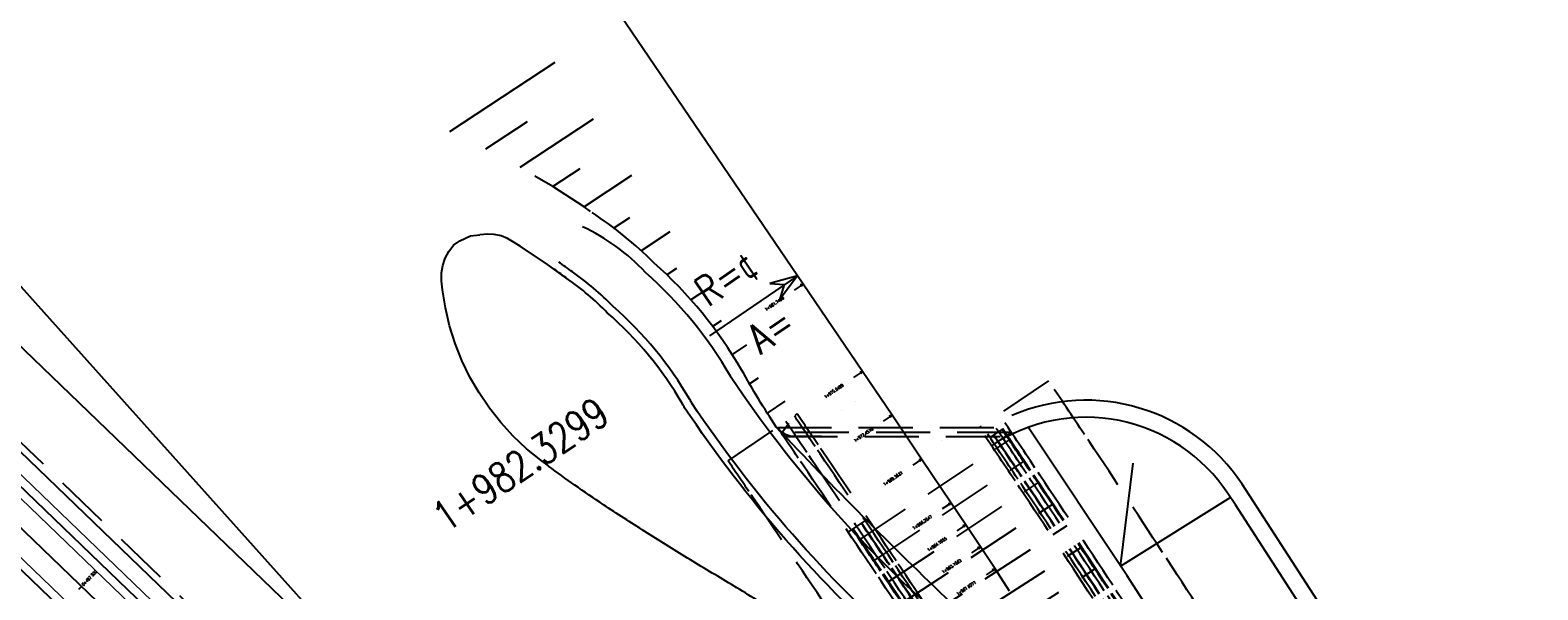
# Model space of a CAD drawing. Header units: metres. Extents: x 3458045 to 3462392, y 5482308 to 5484762.
# Tile 114 of 256: x 3459560 to 3459649, y 5483802 to 5483835. Entities that reach past the tile are written whole.
import ezdxf
from ezdxf.enums import TextEntityAlignment as Align

# ---------------------------------------------------------------- set-up
doc = ezdxf.new("R2010")
doc.units = ezdxf.units.M
doc.linetypes.add('AUSGEZOGEN', pattern=[2, 1, 1])
doc.linetypes.add('VERDECKT2', pattern=[4.7625, 3.175, -1.5875])
doc.layers.get('0').update_dxf_attribs({"linetype": 'CONTINUOUS'})
for name, color, linetype in [('-SP_AXIS', 7, 'CONTINUOUS'), ('SP_ACHSE_8901', 7, 'CONTINUOUS'), ('SP_ACHSE_8911', 7, 'CONTINUOUS'), ('SP_AXIS', 7, 'CONTINUOUS'), ('SP_BAUGRUBE-VERBAU', 210, 'AUSGEZOGEN'), ('SP_BW5xx-BrückenB44', 7, 'CONTINUOUS'), ('SP_BW5xx-SÜRheinuferstraße', 7, 'CONTINUOUS'), ('SP_StadtbahnFluchtweg', 1, 'CONTINUOUS'), ('SP_Tunnelwand_L7+8', 2, 'VERDECKT2'), ('SP_Vb_Planung', 10, 'CONTINUOUS'), ('T__AXIS', 3, 'CONTINUOUS')]:
    doc.layers.add(name, color=color, linetype=linetype)
doc.styles.add('K_ISOCP', font='k_isocp.shx')
doc.styles.add('SIMPLEX8', font='simplexd.shx', dxfattribs={"width": 0.8})
doc.linetypes.add('EISENBAHN', pattern='A,0.15,[130,ltypeshp.shx,S=0.25,R=0,X=0,Y=0],0.15', length=0.3)

# ---------------------------------------------------------------- blocks, each defined once
blk = doc.blocks.new('kmr_i')
at = {"color": 1, "linetype": 'Continuous'}
blk.add_line((0, 0), (0, 1.416438), dxfattribs=at)
at = {"color": 1, "linetype": 'Continuous', "style": 'SIMPLEX8', "width": 0.8}
blk.add_attdef('STATION', text='', height=1, rotation=270.00005842, dxfattribs=at).set_placement((0, -0.50985), align=Align.MIDDLE_LEFT)
blk = doc.blocks.new('kmr_li')
at = {"color": 1, "linetype": 'Continuous'}
blk.add_line((0, 0), (0, 3.571), dxfattribs=at)
at = {"color": 1}
for p, q in [((0, 0), (-0.306, 0.907)), ((-0.306, 0.907), (0, 0.519)), ((0, 0), (0.306, 0.907)), ((0.306, 0.907), (0, 0.519))]:
    blk.add_line(p, q, dxfattribs=at)
at = {"color": 1, "linetype": 'Continuous', "style": 'K_ISOCP'}
blk.add_attdef('STATION', text='', height=1, rotation=270.0001, dxfattribs=at).set_placement((0, 4.404), align=Align.MIDDLE_RIGHT)
blk.add_attdef('PARAUL', text='', height=1, rotation=270.0001, dxfattribs=at).set_placement((-0.5, 1), align=Align.TOP_RIGHT)
blk.add_attdef('PARAOL', text='', height=1, rotation=270.0001, dxfattribs=at).set_placement((0.5, 1), align=Align.BOTTOM_RIGHT)

msp = doc.modelspace()

# ---------------------------------------------------------------- linework, layer by layer
at = {"layer": '-SP_AXIS'}
msp.add_lwpolyline([(3459617.6338, 5483802.1271), (3459616.7787, 5483803.4189), (3459615.9213, 5483804.7092), (3459615.0619, 5483805.9981), (3459614.2005, 5483807.2858), (3459612.4727, 5483809.8577), (3459610.7392, 5483812.4258), (3459609.0014, 5483814.9909), (3459605.5184, 5483820.1162), (3459605.1903, 5483820.5985), (3459561.6661, 5483884.5812)], dxfattribs=at)
at = {"layer": 'SP_ACHSE_8901'}
msp.add_lwpolyline([(3459478.4179, 5483881.5975), (3459663.5917, 5483703.287, -0.0763528), (3459773.4733, 5483559.3038, -0.0026415)], format="xyb", dxfattribs=at)
at = {"layer": 'SP_ACHSE_8911'}
msp.add_lwpolyline([(3459777.2173, 5483559.7474, 0.0769413), (3459666.0197, 5483705.8087), (3459480.8452, 5483884.1198, 0.0146052)], format="xyb", dxfattribs=at)
at = {"layer": 'SP_AXIS'}
for points in [[(3459777.2173, 5483559.7474, 0.0769413), (3459666.0197, 5483705.8087), (3459480.8452, 5483884.1198, 0.0146052)], [(3459478.4179, 5483881.5975), (3459663.5917, 5483703.287, -0.0763528), (3459773.4733, 5483559.3038, -0.0026415)], [(3459769.2766, 5483584.2553, -0.0008234), (3459761.9942, 5483596.2792, -0.0002745), (3459754.7382, 5483608.319, 0.0005709), (3459751.2476, 5483614.1058, 0.0017127), (3459747.7306, 5483619.8765, 0.0028544), (3459744.1611, 5483625.6149, 0.0039962), (3459740.5133, 5483631.3038, 0.0047547), (3459737.0195, 5483636.5476, 0.0377955), (3459708.7845, 5483671.9589, 0.0047547), (3459704.4503, 5483676.5326, 0.0039962), (3459699.7165, 5483681.3556, 0.0028544), (3459694.917, 5483686.1133, 0.0017127), (3459690.0743, 5483690.827, 0.0005709), (3459685.2101, 5483695.5185), (3459504.9574, 5483869.1071, 0.0004357)]]:
    msp.add_lwpolyline(points, format="xyb", dxfattribs=at)
at = {"layer": 'SP_BAUGRUBE-VERBAU'}
msp.add_lwpolyline([(3459341.468, 5484052.8071), (3459347.0418, 5484045.415, 0.0305905), (3459387.6199, 5483997.9406, 0.0033195), (3459392.6972, 5483992.7587, 0.0036712), (3459399.4886, 5483986.0199, 0.0028553), (3459406.3495, 5483979.3877, 0.0020395), (3459413.2575, 5483972.8395, 0.0012237), (3459420.1906, 5483966.353, 0.0004079), (3459427.1272, 5483959.9055, -0.0003675), (3459434.8098, 5483952.7653, -0.0011024), (3459442.4557, 5483945.6172, -0.0018373), (3459450.0438, 5483938.4392, -0.0025722), (3459457.5525, 5483931.2097, -0.002454), (3459463.2084, 5483925.6523, -0.014563), (3459493.0041, 5483894.304), (3459664.6047, 5483702.8955, -0.0455504)], format="xyb", dxfattribs=at)
at = {"layer": 'SP_BW5xx-BrückenB44', "color": 96, "linetype": 'AUSGEZOGEN'}
for points in [[(3459637.722, 5483780.784, -0.023008), (3459613.5623, 5483800.6569, -0.064909), (3459601.3407, 5483814.5765, -0.0006717), (3459601.2648, 5483814.7115, 0.079679), (3459596.2735, 5483820.8038, 0.0949647), (3459592.5887, 5483823.4802, 0.1401329), (3459592.5887, 5483823.4802, 0.0028822)], [(3459698.6759, 5483729.9659, 0.3073351), (3459696.12, 5483737.5913, -0.0251875), (3459638.56, 5483776.3955, -0.0307851), (3459611.3954, 5483798.2346, -0.0652306), (3459598.5718, 5483812.8704, -0.001074), (3459598.4434, 5483813.0982, 0.0806273), (3459594.0369, 5483818.4429, 0.047882), (3459591.6909, 5483820.4249, 0.017869), (3459590.91, 5483820.9938, 0.017869)], [(3459699.1574, 5483729.8311, 0.3083193), (3459696.401, 5483738.0056, -0.0251997), (3459638.8545, 5483776.7996, -0.0307952), (3459611.7288, 5483798.6072, -0.0651832), (3459598.9977, 5483813.1329, -0.0010155), (3459598.8774, 5483813.3465, 0.0804592), (3459594.3811, 5483818.806, 0.0473664), (3459591.9879, 5483820.8275, 0.0176032), (3459591.1898, 5483821.4082, 0.0176032)], [(3459710.8095, 5483726.5695, 0.3192093), (3459703.0649, 5483748.1171, -0.0256012), (3459645.6329, 5483786.8412, -0.0921322), (3459643.409, 5483789.264), (3459636.2857, 5483800.6542), (3459631.7138, 5483807.7264), (3459631.2678, 5483808.3977, 0.3624318), (3459617.7567, 5483812.4142, 0.3624318)], [(3459709.8465, 5483726.839, 0.318733), (3459702.5204, 5483747.2776, -0.0255889), (3459645.0322, 5483786.0417, -0.0921322), (3459642.5611, 5483788.7338), (3459635.4419, 5483800.1176), (3459630.8774, 5483807.1782), (3459630.4349, 5483807.8443, 0.4142136), (3459616.5717, 5483810.6396), (3459617.7378, 5483811.4144)], [(3459638.3211, 5483781.5847, -0.0230131), (3459614.2273, 5483801.4038, -0.0119654), (3459603.9498, 5483811.7294, -0.0564028)], [(3459702.5278, 5483728.8877, 0.3132504), (3459698.3508, 5483740.917, -0.0264617), (3459638.3259, 5483781.5811, -0.0950915), (3459637.065, 5483782.9821), (3459633.442, 5483788.9821), (3459629.0285, 5483796.0395), (3459624.5208, 5483803.0122), (3459618.7325, 5483811.7243)]]:
    msp.add_lwpolyline(points, format="xyb", dxfattribs=at)
at = {"layer": 'SP_BW5xx-BrückenB44', "color": 96}
msp.add_lwpolyline([(3459692.3904, 5483728.8078, -0.0739231), (3459673.0358, 5483739.2307, -0.0049605), (3459671.8027, 5483740.1713, -0.0094645), (3459669.1092, 5483742.3541, -0.0073612), (3459666.455, 5483744.6572, -0.005258), (3459663.8271, 5483747.0564, -0.0031548), (3459661.2078, 5483749.5297, -0.0010516), (3459658.5775, 5483752.0557), (3459625.3166, 5483784.0869, 0.0012739), (3459623.1155, 5483786.1994, 0.0038217), (3459620.8508, 5483788.3291, 0.0063696), (3459618.5035, 5483790.448, 0.0061131), (3459616.7615, 5483791.942, 0.0208499), (3459611.1219, 5483796.2701, 0.0061131), (3459609.228, 5483797.5663, 0.0063696), (3459606.5722, 5483799.2868, 0.0038217), (3459603.9292, 5483800.9235, 0.0012739), (3459601.3153, 5483802.5054, -0.0012739), (3459598.7472, 5483804.0597, -0.0038217), (3459596.2406, 5483805.6118, -0.0063696), (3459593.8111, 5483807.1856, -0.0061131), (3459592.1328, 5483808.3344, -0.0063985), (3459590.5827, 5483809.4543, -0.0063985)], format="xyb", dxfattribs=at)
at = {"layer": 'SP_BW5xx-BrückenB44', "color": 96, "linetype": 'AUSGEZOGEN'}
for points in [[(3459624.1394, 5483803.5863), (3459624.8767, 5483809.6276)], [(3459624.1404, 5483803.5848), (3459630.6055, 5483807.628)]]:
    msp.add_lwpolyline(points, dxfattribs=at)
at = {"layer": 'SP_BW5xx-SÜRheinuferstraße', "color": 96}
for p, q in [((3459590.9608, 5483833.0968), (3459584.7868, 5483829.0339)), ((3459589.334, 5483829.632), (3459586.8953, 5483828.0272)), ((3459593.2109, 5483829.7891), (3459588.9024, 5483826.9538)), ((3459592.4266, 5483826.8788), (3459590.8343, 5483825.831)), ((3459595.4609, 5483826.4814), (3459592.671, 5483824.6454)), ((3459595.3414, 5483824.0085), (3459594.385, 5483823.3791)), ((3459597.711, 5483823.1737), (3459596.0295, 5483822.0671)), ((3459598.0949, 5483821.0321), (3459597.5324, 5483820.6619)), ((3459599.9611, 5483819.866), (3459598.9414, 5483819.1949)), ((3459600.7164, 5483817.9688), (3459600.2157, 5483817.6393)), ((3459602.2107, 5483816.558), (3459601.3584, 5483815.9971)), ((3459602.889, 5483814.6102), (3459602.3783, 5483814.274)), ((3459604.4593, 5483813.2493), (3459603.4151, 5483812.5621))]:
    msp.add_line(p, q, dxfattribs=at)
at = {"layer": 'SP_BW5xx-SÜRheinuferstraße', "color": 96, "linetype": 'VERDECKT2'}
for p, q in [((3459619.9172, 5483814.4457), (3459615.8533, 5483811.708)), ((3459608.5659, 5483813.236), (3459608.5669, 5483813.2367)), ((3459601.1234, 5483809.7577), (3459605.1752, 5483812.5041)), ((3459607.8006, 5483812.7172), (3459607.801, 5483812.7175)), ((3459617.2317, 5483811.6297), (3459616.4832, 5483811.1299)), ((3459608.8945, 5483805.1605), (3459617.6266, 5483810.9915)), ((3459613.6176, 5483810.9267), (3459613.6171, 5483810.9264)), ((3459609.7291, 5483803.9344), (3459618.4784, 5483809.7394)), ((3459612.3747, 5483810.0894), (3459612.366, 5483810.0836)), ((3459610.56, 5483802.7058), (3459619.3266, 5483808.4848)), ((3459611.3872, 5483801.4747), (3459620.171, 5483807.2276)), ((3459608.1669, 5483805.5765), (3459609.1649, 5483806.2429)), ((3459612.2108, 5483800.2412), (3459621.0116, 5483805.9679)), ((3459613.0307, 5483799.0052), (3459621.8485, 5483804.7057)), ((3459613.8469, 5483797.7668), (3459622.6816, 5483803.4411))]:
    msp.add_line(p, q, dxfattribs=at)
at = {"layer": 'SP_BW5xx-SÜRheinuferstraße', "color": 96}
for points in [[(3459593.0586, 5483824.3669), (3459592.671, 5483824.6454), (3459590.8343, 5483825.831), (3459589.7777, 5483826.4467)], [(3459590.587, 5483809.4601), (3459590.1356, 5483809.7897), (3459589.2978, 5483810.4706), (3459588.5139, 5483811.209), (3459587.786, 5483812.0027), (3459587.1179, 5483812.8473), (3459586.5132, 5483813.7385), (3459585.9751, 5483814.6714), (3459585.5066, 5483815.641), (3459585.11, 5483816.6423), (3459584.7876, 5483817.6698), (3459584.541, 5483818.7182), (3459584.3712, 5483819.7839), (3459584.3164, 5483820.3132), (3459584.315, 5483820.7695), (3459584.3866, 5483821.2122), (3459584.5291, 5483821.6374), (3459584.7389, 5483822.0337), (3459585.0104, 5483822.3907), (3459585.3779, 5483822.6482), (3459586.0059, 5483822.937), (3459586.5534, 5483823.0048)], [(3459591.7457, 5483820.3869), (3459590.5264, 5483821.2695), (3459588.9168, 5483822.3392), (3459588.3735, 5483822.6782), (3459588.1905, 5483822.7804), (3459587.8037, 5483822.9375), (3459587.4063, 5483823.0274), (3459586.9994, 5483823.0514), (3459586.5534, 5483823.0048)], [(3459604.3046, 5483811.4678), (3459604.6792, 5483811.9735)], [(3459604.838, 5483811.2027), (3459606.5919, 5483811.1993)]]:
    msp.add_lwpolyline(points, dxfattribs=at)
msp.add_lwpolyline([(3459603.9498, 5483811.7294, -0.0172509), (3459601.9161, 5483815.0835, 0.0797016), (3459596.774, 5483821.3623, 0.048481), (3459593.1412, 5483824.3137)], format="xyb", dxfattribs=at)
at = {"layer": 'SP_BW5xx-SÜRheinuferstraße', "color": 96, "linetype": 'VERDECKT2'}
for points in [[(3459684.918, 5483631.2218, 0.0340566), (3459676.1686, 5483689.5826, 0.0056643), (3459674.1154, 5483698.4335, 0.0065321), (3459671.8389, 5483707.2633, 0.0036749), (3459670.5784, 5483711.7658, 0.0197576), (3459662.9094, 5483734.9164, 0.0344244), (3459645.279, 5483773.5398, 0.0020038), (3459644.0662, 5483775.7542, 0.0061011), (3459639.8927, 5483783.0847, 0.0051625), (3459635.5731, 5483790.2892, 0.0042238), (3459631.1363, 5483797.3837, 0.0032852), (3459626.6112, 5483804.3834, 0.0023466), (3459622.0256, 5483811.3045, 0.0006441), (3459619.9172, 5483814.4457)], [(3459649.902, 5483729.4457, 0.0348886), (3459632.8852, 5483766.8165, 0.0020038), (3459631.7268, 5483768.9314, 0.0061011), (3459627.7255, 5483775.9594, 0.0051625), (3459623.5556, 5483782.9142, 0.0042238), (3459619.2451, 5483789.8067, 0.0032852), (3459614.8206, 5483796.6508, 0.0023466), (3459610.3081, 5483803.4616, 0.0014079), (3459605.7332, 5483810.2551, 0.0001243), (3459604.5129, 5483812.0552, 0.0000502)], [(3459650.464, 5483729.6557, 0.0348886), (3459633.4126, 5483767.1026, 0.0020038), (3459632.2519, 5483769.2217, 0.0061011), (3459628.2432, 5483776.2626, 0.0051625), (3459624.067, 5483783.228, 0.0042238), (3459619.7511, 5483790.1292, 0.0032852), (3459615.3223, 5483796.9799, 0.0023466), (3459610.8067, 5483803.7953, 0.0014079), (3459606.2299, 5483810.5917, 0.0001243), (3459605.0096, 5483812.3919, 0.0000502)], [(3459650.6514, 5483729.7257, 0.0004636), (3459650.4592, 5483730.2387, 0.0344244), (3459633.5884, 5483767.198, 0.0020038), (3459632.4269, 5483769.3185, 0.0061011), (3459628.4158, 5483776.3637, 0.0051625), (3459624.2374, 5483783.3326, 0.0042238), (3459619.9198, 5483790.2366, 0.0032852), (3459615.4896, 5483797.0896, 0.0023466), (3459610.9729, 5483803.9066, 0.0014079), (3459606.3955, 5483810.7038, 0.0001243), (3459605.1752, 5483812.5041, 0.0001243)], [(3459680.7911, 5483631.3848, 0.0337681), (3459672.1646, 5483688.7002, 0.0056643), (3459670.1322, 5483697.4618, 0.0065321), (3459667.8824, 5483706.1879, 0.0036749), (3459666.6384, 5483710.6316, 0.0197576), (3459659.0714, 5483733.4744, 0.0344244), (3459641.6751, 5483771.5848, 0.0020038), (3459640.4781, 5483773.7702, 0.0061011), (3459636.3547, 5483781.0128, 0.0051625), (3459632.0786, 5483788.1447, 0.0042238), (3459627.6786, 5483795.1805, 0.0032852), (3459623.1827, 5483802.1349, 0.0023466), (3459618.6183, 5483809.0239, 0.0006438), (3459616.5168, 5483812.155)], [(3459681.4297, 5483630.9355, 0.034059), (3459672.7506, 5483688.8293, 0.0056643), (3459670.7151, 5483697.604, 0.0065321), (3459668.4614, 5483706.3453, 0.0036749), (3459667.215, 5483710.7976, 0.0197576), (3459659.633, 5483733.6854, 0.0344244), (3459642.2025, 5483771.8709, 0.0020038), (3459641.0032, 5483774.0606, 0.0061011), (3459636.8724, 5483781.316, 0.0051625), (3459632.59, 5483788.4585, 0.0042238), (3459628.1846, 5483795.5029, 0.0032852), (3459623.6844, 5483802.464, 0.0023466), (3459619.117, 5483809.3577, 0.0006438), (3459617.0144, 5483812.4902)], [(3459649.3399, 5483729.2357, 0.0348886), (3459632.3578, 5483766.5304, 0.0020038), (3459631.2017, 5483768.6411, 0.0061011), (3459627.2077, 5483775.6562, 0.0051625), (3459623.0442, 5483782.6004, 0.0042238), (3459618.7391, 5483789.4843, 0.0032852), (3459614.3189, 5483796.3218, 0.0023466), (3459609.8095, 5483803.1279, 0.0014079), (3459605.2365, 5483809.9186, 0.0001243), (3459604.0163, 5483811.7186, 0.0001243)], [(3459680.0344, 5483630.821, 0.0340599), (3459671.3834, 5483688.5281, 0.0056643), (3459669.355, 5483697.2722, 0.0065321), (3459667.1104, 5483705.9781, 0.0036749), (3459665.8697, 5483710.4103, 0.0197576), (3459658.3225, 5483733.193, 0.0344244), (3459640.9719, 5483771.2033, 0.0020038), (3459639.778, 5483773.3831, 0.0061011), (3459635.6643, 5483780.6085, 0.0051625), (3459631.3968, 5483787.7263, 0.0042238), (3459627.0039, 5483794.7506, 0.0032852), (3459622.5138, 5483801.6962, 0.0023466), (3459617.9535, 5483808.579, 0.0006438), (3459615.8533, 5483811.708)], [(3459680.2337, 5483630.8374, 0.0340598), (3459671.5787, 5483688.5711, 0.0056643), (3459669.5493, 5483697.3196, 0.0065321), (3459667.3034, 5483706.0305, 0.0036749), (3459666.0619, 5483710.4656, 0.0197576), (3459658.5097, 5483733.2634, 0.0344244), (3459641.1477, 5483771.2987, 0.0020038), (3459639.9531, 5483773.4799, 0.0061011), (3459635.8369, 5483780.7096, 0.0051625), (3459631.5672, 5483787.8309, 0.0042238), (3459627.1726, 5483794.8581, 0.0032852), (3459622.681, 5483801.8059, 0.0023466), (3459618.1197, 5483808.6902, 0.0006438), (3459616.0192, 5483811.8198)], [(3459647.5561, 5483759.378, 0.0111249), (3459641.3675, 5483771.4179, 0.0020038), (3459640.1719, 5483773.6009, 0.0061011), (3459636.0527, 5483780.8359, 0.0051625), (3459631.7803, 5483787.9616, 0.0042238), (3459627.3834, 5483794.9924, 0.0032852), (3459622.89, 5483801.943, 0.0023466), (3459618.3275, 5483808.8293, 0.0005016), (3459616.6911, 5483811.2687)], [(3459647.5741, 5483759.3867, 0.0111249), (3459641.3851, 5483771.4274, 0.0020038), (3459640.1894, 5483773.6106, 0.0061011), (3459636.0699, 5483780.846, 0.0051625), (3459631.7974, 5483787.9721, 0.0042238), (3459627.4003, 5483795.0032, 0.0032852), (3459622.9068, 5483801.954, 0.0023466), (3459618.3441, 5483808.8404, 0.0005016), (3459616.7078, 5483811.2798)], [(3459648.0957, 5483759.6403, 0.0111249), (3459641.8949, 5483771.704, 0.0020038), (3459640.6969, 5483773.8912, 0.0061011), (3459636.5704, 5483781.1391, 0.0051625), (3459632.2917, 5483788.2755, 0.0042238), (3459627.8894, 5483795.3148, 0.0032852), (3459623.3918, 5483802.272, 0.0023466), (3459618.8261, 5483809.163, 0.0005013), (3459617.1901, 5483811.6019)], [(3459648.1407, 5483759.6622, 0.0111249), (3459641.9388, 5483771.7278, 0.0020038), (3459640.7407, 5483773.9154, 0.0061011), (3459636.6135, 5483781.1644, 0.0051625), (3459632.3343, 5483788.3016, 0.0042238), (3459627.9316, 5483795.3417, 0.0032852), (3459623.4336, 5483802.2995, 0.0023466), (3459618.8677, 5483809.1908, 0.0005013), (3459617.2317, 5483811.6297)], [(3459646.0661, 5483728.0126, 0.0348886), (3459629.2858, 5483764.864, 0.0020038), (3459628.1433, 5483766.95, 0.0061011), (3459624.192, 5483773.8901, 0.0051625), (3459620.0656, 5483780.7724, 0.0042238), (3459615.7918, 5483787.6063, 0.0032852), (3459611.3965, 5483794.4052, 0.0023466), (3459606.9052, 5483801.1839, 0.0014079), (3459602.3432, 5483807.9583, 0.0001244), (3459601.1234, 5483809.7577, 0.0000502)], [(3459638.6077, 5483755.0273, 0.0111249), (3459632.6215, 5483766.6734, 0.0020038), (3459631.4643, 5483768.7863, 0.0061011), (3459627.4666, 5483775.8078, 0.0051625), (3459623.2999, 5483782.7573, 0.0042238), (3459618.9921, 5483789.6455, 0.0032852), (3459614.5698, 5483796.4863, 0.0023466), (3459610.0588, 5483803.2947, 0.0005069), (3459608.4164, 5483805.7431)], [(3459638.6527, 5483755.0492, 0.0111249), (3459632.6654, 5483766.6973, 0.0020038), (3459631.508, 5483768.8104, 0.0061011), (3459627.5097, 5483775.833, 0.0051625), (3459623.3425, 5483782.7834, 0.0042238), (3459619.0343, 5483789.6724, 0.0032852), (3459614.6116, 5483796.5137, 0.0023466), (3459610.1003, 5483803.3225, 0.0005069), (3459608.458, 5483805.7708)], [(3459639.1743, 5483755.3028, 0.0111249), (3459633.1752, 5483766.9738, 0.0020038), (3459632.0156, 5483769.0911, 0.0061011), (3459628.0102, 5483776.1261, 0.0051625), (3459623.8369, 5483783.0868, 0.0042238), (3459619.5234, 5483789.9841, 0.0032852), (3459615.0966, 5483796.8318, 0.0023466), (3459610.5823, 5483803.6452, 0.0005066), (3459608.9403, 5483806.0929)], [(3459639.1923, 5483755.3115, 0.0111249), (3459633.1928, 5483766.9834, 0.0020038), (3459632.0331, 5483769.1008, 0.0061011), (3459628.0275, 5483776.1363, 0.0051625), (3459623.8539, 5483783.0973, 0.0042238), (3459619.5403, 5483789.9948, 0.0032852), (3459615.1133, 5483796.8428, 0.0023466), (3459610.5989, 5483803.6563, 0.0005066), (3459608.957, 5483806.104)]]:
    msp.add_lwpolyline(points, format="xyb", dxfattribs=at)
at = {"layer": 'SP_BW5xx-SÜRheinuferstraße', "color": 96, "linetype": 'VERDECKT2', "flags": 128}
for points in [[(3459604.0163, 5483811.7186), (3459617.5415, 5483811.7065)], [(3459604.3726, 5483811.1932), (3459617.8945, 5483811.1811)]]:
    msp.add_lwpolyline(points, dxfattribs=at)
at = {"layer": 'SP_BW5xx-SÜRheinuferstraße', "color": 96, "linetype": 'VERDECKT2'}
msp.add_lwpolyline([(3459617.7378, 5483811.4144), (3459604.2151, 5483811.4254)], dxfattribs=at)
at = {"layer": 'SP_BW5xx-SÜRheinuferstraße', "color": 96}
msp.add_arc((3459605.1459, 5483812.7341), 1.5621, 220.029235, 258.629413, dxfattribs=at)
at = {"layer": 'SP_StadtbahnFluchtweg'}
msp.add_lwpolyline([(3459770.9868, 5483573.8591, 0.0705157), (3459667.0255, 5483706.8532), (3459481.8509, 5483885.1643, 0.0146052), (3459449.208, 5483914.8096, 0.0024244), (3459443.1423, 5483919.951, 0.0025682), (3459435.0409, 5483926.6787, 0.0018344), (3459426.8839, 5483933.332, 0.0011007), (3459418.6913, 5483939.9347, 0.0003669), (3459410.4827, 5483946.5107, -0.0004089), (3459403.1219, 5483952.4081, -0.0012268), (3459395.7842, 5483958.3265, -0.0020447), (3459388.489, 5483964.2898, -0.0028626), (3459381.2564, 5483970.3214, -0.0036805), (3459374.107, 5483976.444, -0.0033791), (3459368.6904, 5483981.2179, -0.0305085), (3459325.9228, 5484024.4096), (3459319.8219, 5484031.3731)], format="xyb", dxfattribs=at)
at = {"layer": 'SP_Tunnelwand_L7+8'}
msp.add_lwpolyline([(3459773.8543, 5483437.9507, -0.0048267), (3459774.0272, 5483438.9405, -0.0102194), (3459774.5464, 5483441.4524, -0.0072994), (3459775.1587, 5483443.9673, -0.0043796), (3459775.8353, 5483446.4883, -0.0014599), (3459776.5472, 5483449.0221), (3459786.6178, 5483484.6011, 0.0010135), (3459787.6513, 5483488.2711, 0.0030406), (3459788.6592, 5483491.9652, 0.0050678), (3459789.6109, 5483495.6897, 0.0070949), (3459790.475, 5483499.4509, 0.0091222), (3459791.2196, 5483503.2528, 0.0111495), (3459791.8118, 5483507.0966, 0.0096243), (3459792.134, 5483509.9866, 0.0966281), (3459789.3676, 5483537.2118, 0.005752), (3459788.8587, 5483538.8251, 0.0123927), (3459787.5017, 5483542.6324, 0.0104385), (3459785.9782, 5483546.3594, 0.0084844), (3459784.3208, 5483550.013, 0.0065303), (3459782.5607, 5483553.6022, 0.0045764), (3459780.7281, 5483557.1386, 0.0026224), (3459778.8515, 5483560.6355, 0.0769413), (3459667.3099, 5483707.1486), (3459482.1353, 5483885.4597, 0.0146052)], format="xyb", dxfattribs=at)
at = {"layer": 'SP_Vb_Planung', "linetype": 'AUSGEZOGEN', "lineweight": 13, "ltscale": 13}
for points in [[(3459777.6566, 5483559.9861, 0.0769413), (3459666.3666, 5483706.1689), (3459481.192, 5483884.48, 0.0146052)], [(3459776.7779, 5483559.5086, 0.0769413), (3459665.6729, 5483705.4486), (3459480.4984, 5483883.7597, 0.0146052)], [(3459478.7647, 5483881.9576), (3459663.9385, 5483703.6472, -0.0763528), (3459773.9123, 5483559.5433, -0.0026415)]]:
    msp.add_lwpolyline(points, format="xyb", dxfattribs=at)
at = {"layer": 'SP_Vb_Planung', "linetype": 'EISENBAHN', "lineweight": 13, "ltscale": 13}
for points in [[(3459777.2173, 5483559.7474, 0.0769413), (3459666.0197, 5483705.8087), (3459480.8452, 5483884.1198, 0.0146052)], [(3459478.4179, 5483881.5975), (3459663.5917, 5483703.287, -0.0763528), (3459773.4733, 5483559.3038, -0.0026415)]]:
    msp.add_lwpolyline(points, format="xyb", dxfattribs=at)
at = {"layer": 'T__AXIS'}
msp.add_lwpolyline([(3459775.7464, 5483558.7883, 0.0770008), (3459664.8059, 5483704.5483), (3459479.6324, 5483882.859, 0.0145947)], format="xyb", dxfattribs=at)

# ---------------------------------------------------------------- block references
at = {"layer": '-SP_AXIS'}
ref = msp.add_blockref('kmr_li', (3459605.1903, 5483820.5985), dxfattribs=dict(at, xscale=1.75, yscale=1.75, zscale=1.75, rotation=124.2254328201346))
ref.add_attrib('STATION', ' 1+982.3299', dxfattribs={"layer": '0', "color": 1, "linetype": 'Continuous', "height": 1.75, "rotation": 34.225491, "style": 'SIMPLEX8', "width": 0.8}).set_placement((3459593.8085, 5483812.856), align=Align.MIDDLE_RIGHT)
ref.add_attrib('PARAOL', 'R=¢', dxfattribs={"layer": '0', "color": 1, "linetype": 'Continuous', "height": 1.75, "rotation": 34.225491, "style": 'SIMPLEX8', "width": 0.8}).set_placement((3459603.2512, 5483820.3376), align=Align.BOTTOM_RIGHT)
ref.add_attrib('PARAUL', 'A=', dxfattribs={"layer": '0', "color": 1, "linetype": 'Continuous', "height": 1.75, "rotation": 34.225491, "style": 'SIMPLEX8', "width": 0.8}).set_placement((3459604.2355, 5483818.8907), align=Align.TOP_RIGHT)
ref = msp.add_blockref('kmr_li', (3459605.5184, 5483820.1162), dxfattribs=dict(at, xscale=0.1750000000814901, yscale=0.1750000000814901, zscale=0.1750000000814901, rotation=124.2259180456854))
ref.add_attrib('STATION', ' 1+981.7466', dxfattribs={"layer": '0', "color": 1, "linetype": 'Continuous', "height": 0.175, "rotation": 34.225976, "style": 'SIMPLEX8', "width": 0.8}).set_placement((3459604.3802, 5483819.342), align=Align.MIDDLE_RIGHT)
ref = msp.add_blockref('kmr_li', (3459609.0014, 5483814.9909), dxfattribs=dict(at, xscale=0.1750000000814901, yscale=0.1750000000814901, zscale=0.1750000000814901, rotation=124.1992174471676))
ref.add_attrib('STATION', ' 1+975.5499', dxfattribs={"layer": '0', "color": 1, "linetype": 'Continuous', "height": 0.175, "rotation": 34.199276, "style": 'SIMPLEX8', "width": 0.8}).set_placement((3459607.8629, 5483814.2172), align=Align.MIDDLE_RIGHT)
ref = msp.add_blockref('kmr_li', (3459610.7392, 5483812.4258), dxfattribs=dict(at, xscale=0.1750000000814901, yscale=0.1750000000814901, zscale=0.1750000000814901, rotation=124.1155767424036))
ref.add_attrib('STATION', ' 1+972.4515', dxfattribs={"layer": '0', "color": 1, "linetype": 'Continuous', "height": 0.175, "rotation": 34.115635, "style": 'SIMPLEX8', "width": 0.8}).set_placement((3459609.5995, 5483811.6537), align=Align.MIDDLE_RIGHT)
ref = msp.add_blockref('kmr_li', (3459612.4727, 5483809.8577), dxfattribs=dict(at, xscale=0.1750000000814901, yscale=0.1750000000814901, zscale=0.1750000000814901, rotation=124.019753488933))
ref.add_attrib('STATION', ' 1+969.3531', dxfattribs={"layer": '0', "color": 1, "linetype": 'Continuous', "height": 0.175, "rotation": 34.019812, "style": 'SIMPLEX8', "width": 0.8}).set_placement((3459611.3317, 5483809.0875), align=Align.MIDDLE_RIGHT)
ref = msp.add_blockref('kmr_li', (3459614.2005, 5483807.2858), dxfattribs=dict(at, xscale=0.1750000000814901, yscale=0.1750000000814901, zscale=0.1750000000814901, rotation=123.8938658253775))
ref.add_attrib('STATION', ' 1+966.2547', dxfattribs={"layer": '0', "color": 1, "linetype": 'Continuous', "height": 0.175, "rotation": 33.893924, "style": 'SIMPLEX8', "width": 0.8}).set_placement((3459613.0579, 5483806.5181), align=Align.MIDDLE_RIGHT)
ref = msp.add_blockref('kmr_li', (3459615.0619, 5483805.9981), dxfattribs=dict(at, xscale=0.1750000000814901, yscale=0.1750000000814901, zscale=0.1750000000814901, rotation=123.7807036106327))
ref.add_attrib('STATION', ' 1+964.7055', dxfattribs={"layer": '0', "color": 1, "linetype": 'Continuous', "height": 0.175, "rotation": 33.780762, "style": 'SIMPLEX8', "width": 0.8}).set_placement((3459613.9177, 5483805.2328), align=Align.MIDDLE_RIGHT)
ref = msp.add_blockref('kmr_li', (3459615.9213, 5483804.7092), dxfattribs=dict(at, xscale=0.1750000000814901, yscale=0.1750000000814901, zscale=0.1750000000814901, rotation=123.6951860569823))
ref.add_attrib('STATION', ' 1+963.1563', dxfattribs={"layer": '0', "color": 1, "linetype": 'Continuous', "height": 0.175, "rotation": 33.695244, "style": 'SIMPLEX8', "width": 0.8}).set_placement((3459614.776, 5483803.9455), align=Align.MIDDLE_RIGHT)
ref = msp.add_blockref('kmr_li', (3459616.7787, 5483803.4189), dxfattribs=dict(at, xscale=0.1750000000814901, yscale=0.1750000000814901, zscale=0.1750000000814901, rotation=123.6022009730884))
ref.add_attrib('STATION', ' 1+961.6071', dxfattribs={"layer": '0', "color": 1, "linetype": 'Continuous', "height": 0.175, "rotation": 33.602259, "style": 'SIMPLEX8', "width": 0.8}).set_placement((3459615.6322, 5483802.6571), align=Align.MIDDLE_RIGHT)
at = {"layer": 'T__AXIS', "xscale": 0.1750000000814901, "yscale": 0.1750000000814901, "zscale": 0.1750000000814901, "rotation": 136.0816559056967}
msp.add_blockref('kmr_i', (3459563.187, 5483802.4011), dxfattribs=at).add_auto_attribs({'STATION': '0+497.500'})

doc.saveas('drawing.dxf')
